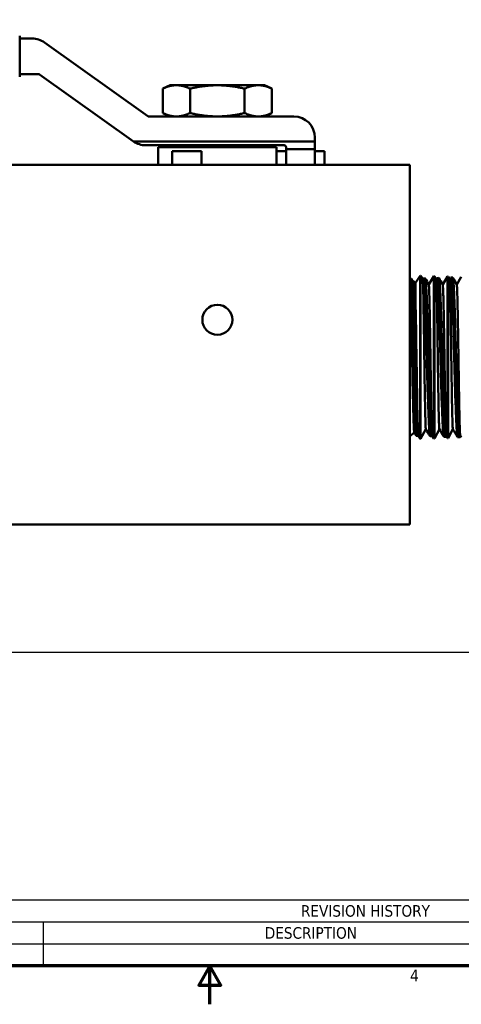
# Model space of a CAD drawing. Header units: inches. Extents: x 0.1 to 17, y 0.3 to 10.7.
# Tile 16 of 74: x 7.5 to 9.8, y 0.3 to 5.4. Entities that reach past the tile are written whole.
import ezdxf

# ---------------------------------------------------------------- set-up
doc = ezdxf.new("R2010")
doc.units = ezdxf.units.IN
doc.header["$LTSCALE"] = 0.5
doc.header["$MEASUREMENT"] = 0
for name, color, linetype, lineweight in [('Border (ANSI)', 7, 'Continuous', 70), ('Dimension (ANSI)', 7, 'Continuous', 25), ('Symbol (ANSI)', 7, 'Continuous', 25), ('Visible (ANSI)', 7, 'Continuous', 50)]:
    doc.layers.add(name, color=color, linetype=linetype, lineweight=lineweight)
doc.styles.add('Note Text (ANSI)', font='tahoma.ttf')
doc.dimstyles.new('Default (ANSI)', dxfattribs={"dimscale": 0.5, "dimtxt": 0.12, "dimasz": 0.098425, "dimexe": 0.125, "dimexo": 0.0625, "dimgap": 0.031496, "dimtad": 0, "dimtih": 1, "dimtoh": 1, "dimrnd": 1e-08, "dimzin": 4, "dimdsep": 46, "dimtxsty": 'Note Text (ANSI)', "dimcen": 0.09, "dimdle": 0.393701, "dimclrd": 256, "dimclre": 256, "dimclrt": 256, "dimadec": 0, "dimazin": 1, "dimtfac": 1, "dimtofl": 0, "dimtmove": 0, "dimatfit": 3, "dimfxl": 1, "dimtolj": 1, "dimtzin": 4, "dimlwd": -1, "dimlwe": -1, "dimarcsym": 0})

# ---------------------------------------------------------------- blocks, each defined once
blk = doc.blocks.new('Borders Default Border')
at = {"layer": 'Border (ANSI)', "flags": 128}
for points in [[(0.5, 1), (0.5, 21), (33.5, 21), (33.5, 1), (0.5, 1)], [(17, 0.6), (17, 1), (16.885, 0.8), (17.115, 0.8), (17, 1)]]:
    blk.add_lwpolyline(points, dxfattribs=at)
at = {"layer": 'Border (ANSI)', "insert": (19.083, 0.84), "char_height": 0.12, "attachment_point": 7, "style": 'Note Text (ANSI)'}
blk.add_mtext('4', dxfattribs=at)
blk = doc.blocks.new('*D6')
at = {"layer": 'Defpoints', "color": 0, "transparency": 16777216}
for p in [(1.2746, 3.3897), (10.8359, 3.0971), (1.2746, 2.1298)]:
    blk.add_point(p, dxfattribs=at)
at = {"layer": 'Dimension (ANSI)', "transparency": 16777216}
for p, q in [((1.2746, 3.3584), (1.2746, 2.0673)), ((10.8359, 3.0659), (10.8359, 2.0673)), ((1.3238, 2.1298), (5.9621, 2.1298)), ((10.7866, 2.1298), (6.1483, 2.1298))]:
    blk.add_line(p, q, dxfattribs=at)
for points in [[(1.3238, 2.138), (1.3238, 2.1216), (1.2746, 2.1298)], [(10.7866, 2.138), (10.7866, 2.1216), (10.8359, 2.1298)]]:
    blk.add_solid(points, dxfattribs=at)
at = {"layer": 'Dimension (ANSI)', "transparency": 16777216, "insert": (5.9778, 2.161), "char_height": 0.06, "attachment_point": 1, "style": 'Note Text (ANSI)'}
blk.add_mtext('\\A1;9.56', dxfattribs=at)
blk = doc.blocks.new('REVISION HISTORY')
at = {"layer": 'Symbol (ANSI)'}
for p, q in [((14.086, 1.686), (23.25, 1.686)), ((14.086, 1.686), (14.086, 1.457)), ((23.25, 1.686), (23.25, 1.457)), ((14.086, 1.457), (23.25, 1.457)), ((14.086, 1.457), (14.086, 1.229)), ((15.267, 1.457), (15.267, 1.229)), ((20.888, 1.457), (20.888, 1.229)), ((22.069, 1.457), (22.069, 1.229)), ((23.25, 1.457), (23.25, 1.229)), ((14.086, 1.229), (23.25, 1.229)), ((14.086, 1.229), (14.086, 1)), ((15.267, 1.229), (15.267, 1)), ((20.888, 1.229), (20.888, 1)), ((22.069, 1.229), (22.069, 1)), ((23.25, 1.229), (23.25, 1)), ((14.086, 1), (23.25, 1))]:
    blk.add_line(p, q, dxfattribs=at)
at = {"layer": 'Symbol (ANSI)', "char_height": 0.12, "attachment_point": 7, "style": 'Note Text (ANSI)'}
for s, insert in [('REVISION HISTORY', (17.948, 1.509)), ('REV', (14.541, 1.283)), ('DESCRIPTION', (17.572, 1.28)), ('DATE', (21.29, 1.283)), ('APPROVED', (22.257, 1.28)), ('0', (14.638, 1.052)), ('3/20/2020', (21.108, 1.039))]:
    blk.add_mtext(s, dxfattribs=dict(at, insert=insert))

msp = doc.modelspace()

# ---------------------------------------------------------------- linework, layer by layer
at = {"layer": 'Visible (ANSI)'}
for p, q in [((7.512, 5.3359), (7.512, 5.1217)), ((7.512, 5.3209), (7.5768, 5.3209)), ((7.6406, 5.3005), (8.1773, 4.9179)), ((7.6088, 5.1367), (7.512, 5.1367)), ((8.1032, 4.7865), (7.6146, 5.1348)), ((8.2934, 5.0783), (8.2553, 5.0606)), ((8.3263, 5.0783), (8.2934, 5.0783)), ((8.5394, 5.0783), (8.3263, 5.0783)), ((8.7524, 5.0783), (8.5394, 5.0783)), ((8.7854, 5.0783), (8.7524, 5.0783)), ((8.7854, 5.0783), (8.8234, 5.0606)), ((8.2553, 5.0606), (8.2553, 4.9338)), ((8.3974, 5.0606), (8.3974, 4.9338)), ((8.6814, 5.0606), (8.6814, 4.9338)), ((8.8234, 5.0606), (8.8234, 4.9338)), ((8.1831, 4.916), (8.9369, 4.916)), ((8.2934, 4.916), (8.2553, 4.9338)), ((8.7854, 4.916), (8.8234, 4.9338)), ((8.1038, 4.786), (9.0469, 4.786)), ((8.8869, 4.766), (8.1671, 4.766)), ((8.4016, 4.7651), (8.4003, 4.766)), ((8.4008, 4.7574), (8.4016, 4.7651)), ((8.4909, 4.756), (8.4016, 4.7651)), ((8.6772, 4.7604), (8.6223, 4.766)), ((8.6772, 4.7604), (8.6778, 4.766)), ((9.0469, 4.806), (9.0469, 4.786)), ((9.0469, 4.7454), (9.0469, 4.786)), ((8.2319, 4.756), (8.8469, 4.756)), ((8.2319, 4.756), (8.2319, 4.6639)), ((8.3038, 4.7354), (8.4575, 4.7354)), ((8.3038, 4.6639), (8.3038, 4.7354)), ((8.4008, 4.7574), (8.3978, 4.756)), ((8.4139, 4.756), (8.4008, 4.7574)), ((8.4575, 4.7354), (8.4575, 4.6639)), ((8.6772, 4.7604), (8.6833, 4.756)), ((8.8469, 4.756), (8.8469, 4.6639)), ((8.8969, 4.7354), (8.8469, 4.7354)), ((8.8969, 4.7454), (8.8969, 4.756)), ((8.8969, 4.6639), (8.8969, 4.7454)), ((8.8969, 4.7454), (9.0469, 4.7454)), ((9.0469, 4.6639), (9.0469, 4.7454)), ((9.0969, 4.7354), (9.0469, 4.7354)), ((9.0969, 4.7354), (9.0969, 4.6639)), ((9.5395, 4.6639), (4.9795, 4.6639)), ((9.5395, 4.6639), (9.5395, 4.5389)), ((9.5395, 2.7939), (9.5395, 4.5389)), ((9.5427, 4.0715), (9.5395, 4.074)), ((9.5427, 4.0715), (9.5485, 4.0717)), ((9.5427, 4.0715), (9.5427, 4.0443)), ((9.5491, 4.0712), (9.5546, 4.0617)), ((9.5699, 4.0502), (9.554, 4.0626)), ((9.5699, 4.0502), (9.5934, 4.0882)), ((9.5699, 4.0502), (9.5699, 3.9402)), ((9.5934, 4.0882), (9.5934, 3.2396)), ((9.5961, 4.0881), (9.5934, 4.0882)), ((9.5961, 4.0881), (9.5961, 3.2397)), ((9.6068, 4.0682), (9.5961, 4.0881)), ((9.6067, 4.0685), (9.6094, 4.0731)), ((9.6099, 4.0736), (9.6199, 4.0739)), ((9.6381, 4.0429), (9.6648, 4.086)), ((9.6648, 4.086), (9.6648, 3.2419)), ((9.6675, 4.0859), (9.6648, 4.086)), ((9.6675, 4.0859), (9.6675, 3.2419)), ((9.677, 4.0683), (9.6675, 4.0859)), ((9.6769, 4.0685), (9.6808, 4.0754)), ((9.6813, 4.0759), (9.6914, 4.0762)), ((9.7109, 4.0429), (9.7362, 4.0838)), ((9.7362, 4.0838), (9.7362, 3.2441)), ((9.7389, 4.0837), (9.7362, 4.0838)), ((9.7389, 4.0837), (9.7389, 3.2442)), ((9.7472, 4.0683), (9.7389, 4.0837)), ((9.747, 4.0686), (9.7522, 4.0776)), ((9.7528, 4.0781), (9.7628, 4.0784)), ((9.7836, 4.0428), (9.8076, 4.0815)), ((9.6236, 3.2908), (9.5961, 3.2397)), ((9.6937, 3.2908), (9.6675, 3.2419)), ((9.7639, 3.2907), (9.7389, 3.2442)), ((9.5638, 3.2729), (9.5395, 3.2538)), ((9.5737, 3.2558), (9.5636, 3.2732)), ((9.5742, 3.2553), (9.5839, 3.255)), ((9.5839, 3.255), (9.5839, 3.2552)), ((9.5839, 3.255), (9.5934, 3.2396)), ((9.5961, 3.2397), (9.5934, 3.2396)), ((9.6456, 3.2531), (9.6557, 3.2528)), ((9.657, 3.2545), (9.6562, 3.2533)), ((9.6568, 3.2548), (9.6648, 3.2419)), ((9.6675, 3.2419), (9.6648, 3.2419)), ((9.7171, 3.2509), (9.7271, 3.2506)), ((9.7297, 3.2546), (9.7276, 3.251)), ((9.7295, 3.2548), (9.7362, 3.2441)), ((9.7389, 3.2442), (9.7362, 3.2441)), ((9.7885, 3.2486), (9.7985, 3.2483)), ((9.8024, 3.2547), (9.7991, 3.2488)), ((9.8023, 3.2549), (9.8076, 3.2463)), ((4.8545, 2.7939), (9.5395, 2.7939))]:
    msp.add_line(p, q, dxfattribs=at)
msp.add_circle((8.5395, 3.8589), 0.078, dxfattribs=at)
for centre, radius, start, end in [((7.5768, 5.2109), 0.11, 54.5136, 90), ((7.6088, 5.1267), 0.01, 54.5136, 90), ((8.1831, 4.926), 0.01, 234.5136, 270), ((8.9369, 4.806), 0.11, 0, 90), ((8.1671, 4.876), 0.11, 234.5136, 234.9032), ((8.1671, 4.876), 0.11, 234.9032, 270), ((8.8869, 4.756), 0.01, 0, 90)]:
    msp.add_arc(centre, radius, start, end, dxfattribs=at)
for points, weights in [([(8.3263, 5.0783), (8.2934, 5.0783), (8.2553, 5.0606)], [1.87889902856, 1.87889902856, 1.74400014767]), ([(8.3974, 5.0606), (8.3593, 5.0783), (8.3263, 5.0783)], [1.74400014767, 1.87889902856, 1.87889902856]), ([(8.3974, 5.0606), (8.4735, 5.0783), (8.5394, 5.0783)], [1.74400014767, 1.87889902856, 1.87889902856]), ([(8.5394, 5.0783), (8.6053, 5.0783), (8.6814, 5.0606)], [1.87889902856, 1.87889902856, 1.74400014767]), ([(8.7524, 5.0783), (8.7195, 5.0783), (8.6814, 5.0606)], [1.87889902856, 1.87889902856, 1.74400014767]), ([(8.8234, 5.0606), (8.7854, 5.0783), (8.7524, 5.0783)], [1.74400014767, 1.87889902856, 1.87889902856]), ([(8.2553, 4.9338), (8.2934, 4.916), (8.3263, 4.916)], [1.74400014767, 1.87889902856, 1.87889902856]), ([(8.3263, 4.916), (8.3593, 4.916), (8.3974, 4.9338)], [1.87889902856, 1.87889902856, 1.74400014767]), ([(8.3974, 4.9338), (8.4735, 4.916), (8.5394, 4.916)], [1.74400014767, 1.87889902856, 1.87889902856]), ([(8.5394, 4.916), (8.6053, 4.916), (8.6814, 4.9338)], [1.87889902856, 1.87889902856, 1.74400014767]), ([(8.6814, 4.9338), (8.7195, 4.916), (8.7524, 4.916)], [1.74400014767, 1.87889902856, 1.87889902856]), ([(8.7524, 4.916), (8.7854, 4.916), (8.8234, 4.9338)], [1.87889902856, 1.87889902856, 1.74400014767])]:
    msp.add_rational_spline(points, weights, degree=2, dxfattribs=at)
for points, knots in [([(8.4781, 4.766), (8.4789, 4.7659), (8.4798, 4.7658), (8.4996, 4.7637), (8.5201, 4.7615), (8.5498, 4.7583), (8.5605, 4.7572), (8.5712, 4.756)], [0.4338479, 0.4338479, 0.4338479, 0.4338479, 0.4407224, 0.4407224, 0.5882673, 0.5882673, 0.6678565, 0.6678565, 0.6678565, 0.6678565]), ([(8.6326, 4.756), (8.6218, 4.7572), (8.6097, 4.7586), (8.5788, 4.7619), (8.5592, 4.7641), (8.5407, 4.766)], [1.5205093, 1.5205093, 1.5205093, 1.5205093, 1.6203679, 1.6203679, 1.7614083, 1.7614083, 1.7614083, 1.7614083]), ([(9.5636, 3.2732), (9.5627, 3.2747), (9.5618, 3.2844), (9.5599, 3.3203), (9.559, 3.3477), (9.557, 3.417), (9.5561, 3.4584), (9.5546, 3.5276), (9.5541, 3.5521), (9.5531, 3.6025), (9.5526, 3.6283), (9.5516, 3.6806), (9.5511, 3.707), (9.5501, 3.7583), (9.5496, 3.7832), (9.5486, 3.8325), (9.5481, 3.8567), (9.5468, 3.9163), (9.546, 3.9492), (9.5447, 3.9913), (9.5443, 4.0041), (9.5435, 4.0264), (9.5431, 4.0358), (9.5427, 4.0443)], [0.804738, 0.804738, 0.804738, 0.804738, 1.154445, 1.154445, 1.536008, 1.536008, 1.921799, 1.921799, 2.12012, 2.12012, 2.318974, 2.318974, 2.520971, 2.520971, 2.717333, 2.717333, 2.922556, 2.922556, 3.252039, 3.252039, 3.420896, 3.420896, 3.582536, 3.582536, 3.582536, 3.582536]), ([(9.5839, 3.2552), (9.5837, 3.2554), (9.5836, 3.2556), (9.5829, 3.2574), (9.5823, 3.2603), (9.5813, 3.268), (9.5809, 3.2723), (9.5801, 3.2811), (9.5798, 3.2853), (9.5789, 3.2987), (9.5783, 3.309), (9.5771, 3.3318), (9.5766, 3.3441), (9.5756, 3.3682), (9.5751, 3.3795), (9.5744, 3.3991), (9.5741, 3.407), (9.5732, 3.431), (9.5727, 3.4477), (9.5717, 3.479), (9.5713, 3.4933), (9.5705, 3.5184), (9.5702, 3.5291), (9.5693, 3.561), (9.5686, 3.5825), (9.5675, 3.6238), (9.5669, 3.6435), (9.5659, 3.6794), (9.5655, 3.6956), (9.5648, 3.7218), (9.5645, 3.7319), (9.5636, 3.7616), (9.5631, 3.7808), (9.5621, 3.8145), (9.5616, 3.8291), (9.5609, 3.8535), (9.5606, 3.8635), (9.5596, 3.8918), (9.559, 3.9094), (9.5579, 3.9415), (9.5573, 3.956), (9.5563, 3.98), (9.5559, 3.9899), (9.5551, 4.0049), (9.5548, 4.0104), (9.554, 4.0257), (9.5534, 4.0345), (9.5524, 4.0479), (9.552, 4.053), (9.5513, 4.0602), (9.5509, 4.0627), (9.55, 4.0688), (9.5494, 4.071), (9.5487, 4.0717), (9.5486, 4.0717), (9.5485, 4.0717)], [-10.643111, -10.643111, -10.643111, -10.643111, -10.603462, -10.603462, -10.450477, -10.450477, -10.329825, -10.329825, -10.242688, -10.242688, -10.077262, -10.077262, -9.92248, -9.92248, -9.799903, -9.799903, -9.721932, -9.721932, -9.569409, -9.569409, -9.448681, -9.448681, -9.361829, -9.361829, -9.193474, -9.193474, -9.042981, -9.042981, -8.919443, -8.919443, -8.841316, -8.841316, -8.689128, -8.689128, -8.56834, -8.56834, -8.481736, -8.481736, -8.316776, -8.316776, -8.16226, -8.16226, -8.039885, -8.039885, -7.961792, -7.961792, -7.809671, -7.809671, -7.688856, -7.688856, -7.602422, -7.602422, -7.437459, -7.437459, -7.40995, -7.40995, -7.40995, -7.40995]), ([(9.5546, 4.0617), (9.556, 4.0592), (9.5574, 4.0542), (9.5605, 4.0377), (9.5624, 4.0235), (9.5652, 3.9963), (9.5661, 3.9865), (9.568, 3.9648), (9.5689, 3.9529), (9.5699, 3.9402)], [0.685489, 0.685489, 0.685489, 0.685489, 0.966988, 0.966988, 1.379368, 1.379368, 1.578698, 1.578698, 1.78498, 1.78498, 1.78498, 1.78498]), ([(9.6234, 3.2911), (9.6232, 3.2914), (9.623, 3.2925), (9.6225, 3.2977), (9.6221, 3.3035), (9.6211, 3.3275), (9.6204, 3.3523), (9.619, 3.4187), (9.6183, 3.4588), (9.6169, 3.544), (9.6163, 3.5924), (9.6152, 3.6671), (9.6149, 3.6925), (9.6142, 3.7428), (9.6138, 3.7676), (9.6131, 3.8163), (9.6128, 3.84), (9.6121, 3.8847), (9.6117, 3.9057), (9.611, 3.9451), (9.6107, 3.9635), (9.6096, 4.0121), (9.609, 4.0363), (9.6077, 4.0621), (9.6073, 4.0674), (9.6068, 4.0683)], [0.807641, 0.807641, 0.807641, 0.807641, 0.913066, 0.913066, 1.100637, 1.100637, 1.470513, 1.470513, 1.871989, 1.871989, 2.310986, 2.310986, 2.534308, 2.534308, 2.757379, 2.757379, 2.983887, 2.983887, 3.20665, 3.20665, 3.43631, 3.43631, 3.88907, 3.88907, 4.223043, 4.223043, 4.223043, 4.223043]), ([(9.6562, 3.2533), (9.656, 3.2529), (9.6558, 3.2527), (9.655, 3.253), (9.6545, 3.2546), (9.6535, 3.2598), (9.6531, 3.2631), (9.6523, 3.2703), (9.652, 3.2737), (9.6511, 3.2849), (9.6505, 3.2939), (9.6493, 3.314), (9.6488, 3.3248), (9.6478, 3.3469), (9.6473, 3.358), (9.6466, 3.3769), (9.6463, 3.3843), (9.6455, 3.407), (9.6449, 3.4231), (9.6439, 3.4533), (9.6435, 3.467), (9.6427, 3.4923), (9.6424, 3.5038), (9.6417, 3.5258), (9.6414, 3.5363), (9.6405, 3.565), (9.64, 3.5836), (9.6391, 3.6181), (9.6386, 3.634), (9.6379, 3.6611), (9.6376, 3.6722), (9.6367, 3.7054), (9.636, 3.7273), (9.6349, 3.7686), (9.6343, 3.7881), (9.6333, 3.8219), (9.6329, 3.8365), (9.6322, 3.8597), (9.6319, 3.8685), (9.631, 3.8944), (9.6305, 3.9108), (9.6295, 3.9384), (9.629, 3.95), (9.6283, 3.9689), (9.628, 3.9767), (9.627, 3.9975), (9.6264, 4.0096), (9.6252, 4.0304), (9.6247, 4.0391), (9.6237, 4.0523), (9.6233, 4.0572), (9.6225, 4.0637), (9.6222, 4.0658), (9.6214, 4.0711), (9.6208, 4.0732), (9.6202, 4.0739), (9.62, 4.074), (9.6199, 4.0739)], [-17.288135, -17.288135, -17.288135, -17.288135, -17.225032, -17.225032, -17.079703, -17.079703, -16.958089, -16.958089, -16.872243, -16.872243, -16.706949, -16.706949, -16.556385, -16.556385, -16.427028, -16.427028, -16.349649, -16.349649, -16.195409, -16.195409, -16.075015, -16.075015, -15.979017, -15.979017, -15.894731, -15.894731, -15.749897, -15.749897, -15.628151, -15.628151, -15.542739, -15.542739, -15.374331, -15.374331, -15.220027, -15.220027, -15.098337, -15.098337, -15.020984, -15.020984, -14.866881, -14.866881, -14.746447, -14.746447, -14.656769, -14.656769, -14.491748, -14.491748, -14.335998, -14.335998, -14.21325, -14.21325, -14.135637, -14.135637, -13.982025, -13.982025, -13.950679, -13.950679, -13.950679, -13.950679]), ([(9.6936, 3.291), (9.6934, 3.2914), (9.6932, 3.2926), (9.6926, 3.2981), (9.6923, 3.304), (9.6916, 3.3202), (9.6912, 3.3305), (9.6905, 3.3555), (9.6902, 3.3701), (9.6895, 3.4029), (9.6891, 3.4209), (9.6884, 3.4603), (9.6881, 3.4819), (9.687, 3.5492), (9.6864, 3.5978), (9.6849, 3.7007), (9.6842, 3.7508), (9.6829, 3.8435), (9.6822, 3.8882), (9.6812, 3.9466), (9.6808, 3.9646), (9.6801, 3.9969), (9.6798, 4.0111), (9.6791, 4.0351), (9.6787, 4.0449), (9.678, 4.0595), (9.6777, 4.0644), (9.6772, 4.0675), (9.6771, 4.0681), (9.677, 4.0683)], [0.683271, 0.683271, 0.683271, 0.683271, 0.813778, 0.813778, 1.030514, 1.030514, 1.246317, 1.246317, 1.466248, 1.466248, 1.681968, 1.681968, 1.904988, 1.904988, 2.34467, 2.34467, 2.821083, 2.821083, 3.341286, 3.341286, 3.605887, 3.605887, 3.87066, 3.87066, 4.138989, 4.138989, 4.403272, 4.403272, 4.495318, 4.495318, 4.495318, 4.495318]), ([(9.7276, 3.251), (9.7271, 3.2501), (9.7266, 3.2505), (9.7255, 3.2542), (9.7249, 3.2578), (9.7239, 3.267), (9.7234, 3.2719), (9.7224, 3.2848), (9.7218, 3.2933), (9.7207, 3.3139), (9.7201, 3.3262), (9.719, 3.3506), (9.7185, 3.362), (9.7175, 3.3882), (9.717, 3.4032), (9.7158, 3.4364), (9.7153, 3.4547), (9.7142, 3.489), (9.7137, 3.5046), (9.7127, 3.539), (9.7122, 3.558), (9.711, 3.5983), (9.7104, 3.6197), (9.7094, 3.6582), (9.7089, 3.6752), (9.7079, 3.7118), (9.7073, 3.7314), (9.7062, 3.7717), (9.7056, 3.7924), (9.7046, 3.8283), (9.7041, 3.8437), (9.7031, 3.876), (9.7025, 3.8928), (9.7014, 3.926), (9.7008, 3.9423), (9.6998, 3.9693), (9.6993, 3.9803), (9.6983, 4.0026), (9.6977, 4.0136), (9.6966, 4.0339), (9.696, 4.043), (9.695, 4.0554), (9.6946, 4.0597), (9.6937, 4.0684), (9.6931, 4.0721), (9.6921, 4.0755), (9.6917, 4.0762), (9.6914, 4.0762)], [-23.89026, -23.89026, -23.89026, -23.89026, -23.744557, -23.744557, -23.579629, -23.579629, -23.45654, -23.45654, -23.30243, -23.30243, -23.13382, -23.13382, -23.002973, -23.002973, -22.853093, -22.853093, -22.688194, -22.688194, -22.558087, -22.558087, -22.407633, -22.407633, -22.242675, -22.242675, -22.112905, -22.112905, -21.962191, -21.962191, -21.797289, -21.797289, -21.668106, -21.668106, -21.516934, -21.516934, -21.352051, -21.352051, -21.223851, -21.223851, -21.071891, -21.071891, -20.90688, -20.90688, -20.798454, -20.798454, -20.637749, -20.637749, -20.533052, -20.533052, -20.533052, -20.533052]), ([(9.7638, 3.291), (9.7635, 3.2914), (9.7633, 3.293), (9.7623, 3.3041), (9.7616, 3.3224), (9.7603, 3.3714), (9.7596, 3.4049), (9.7585, 3.4642), (9.7582, 3.4856), (9.7575, 3.5307), (9.7572, 3.5543), (9.7565, 3.603), (9.7561, 3.6282), (9.7554, 3.6785), (9.7551, 3.7035), (9.7544, 3.7537), (9.754, 3.7788), (9.753, 3.8509), (9.7523, 3.8952), (9.7508, 3.9741), (9.7502, 4.0046), (9.7488, 4.0508), (9.7481, 4.0634), (9.7474, 4.0678), (9.7473, 4.0682), (9.7472, 4.0683)], [0.420125, 0.420125, 0.420125, 0.420125, 0.551135, 0.551135, 0.947763, 0.947763, 1.381091, 1.381091, 1.601492, 1.601492, 1.821962, 1.821962, 2.045503, 2.045503, 2.265695, 2.265695, 2.492373, 2.492373, 2.939585, 2.939585, 3.421253, 3.421253, 3.980041, 3.980041, 4.065434, 4.065434, 4.065434, 4.065434]), ([(9.7991, 3.2488), (9.7988, 3.2483), (9.7985, 3.2482), (9.7976, 3.249), (9.797, 3.2513), (9.796, 3.2584), (9.7955, 3.2627), (9.7945, 3.2738), (9.794, 3.2809), (9.7928, 3.2984), (9.7923, 3.3093), (9.7912, 3.3321), (9.7906, 3.3438), (9.7896, 3.369), (9.7891, 3.3824), (9.788, 3.4132), (9.7874, 3.4308), (9.7864, 3.4645), (9.7859, 3.4801), (9.7848, 3.5137), (9.7843, 3.5317), (9.7832, 3.5708), (9.7826, 3.592), (9.7816, 3.6295), (9.7812, 3.6456), (9.7801, 3.682), (9.7796, 3.7024), (9.7784, 3.7444), (9.7778, 3.766), (9.7768, 3.803), (9.7763, 3.8187), (9.7753, 3.8522), (9.7747, 3.8697), (9.7736, 3.9051), (9.773, 3.9228), (9.7719, 3.9528), (9.7714, 3.9655), (9.7704, 3.9897), (9.7699, 4.0011), (9.7688, 4.0231), (9.7682, 4.0335), (9.7671, 4.0496), (9.7666, 4.0559), (9.7656, 4.0665), (9.7651, 4.0706), (9.764, 4.0768), (9.7634, 4.0784), (9.7628, 4.0784)], [-30.522008, -30.522008, -30.522008, -30.522008, -30.444139, -30.444139, -30.279058, -30.279058, -30.145138, -30.145138, -29.999197, -29.999197, -29.834427, -29.834427, -29.691147, -29.691147, -29.549118, -29.549118, -29.384037, -29.384037, -29.249335, -29.249335, -29.10375, -29.10375, -28.938923, -28.938923, -28.815778, -28.815778, -28.660393, -28.660393, -28.491743, -28.491743, -28.363907, -28.363907, -28.211557, -28.211557, -28.043329, -28.043329, -27.904751, -27.904751, -27.760848, -27.760848, -27.595881, -27.595881, -27.458497, -27.458497, -27.314089, -27.314089, -27.151129, -27.151129, -27.151129, -27.151129]), ([(9.6383, 4.0427), (9.6384, 4.0424), (9.6386, 4.0419), (9.6391, 4.0388), (9.6395, 4.0341), (9.6403, 4.0199), (9.6406, 4.0105), (9.6414, 3.9872), (9.6418, 3.9734), (9.6426, 3.9419), (9.643, 3.9245), (9.6438, 3.8859), (9.6442, 3.8647), (9.6453, 3.7981), (9.6461, 3.7496), (9.6476, 3.6493), (9.6484, 3.5983), (9.6499, 3.5002), (9.6507, 3.4539), (9.6518, 3.3927), (9.6522, 3.3736), (9.6534, 3.3212), (9.6542, 3.2941), (9.6555, 3.2653), (9.656, 3.2582), (9.6566, 3.2552), (9.6567, 3.2549), (9.6568, 3.2548)], [1.402539, 1.402539, 1.402539, 1.402539, 1.468477, 1.468477, 1.659194, 1.659194, 1.850368, 1.850368, 2.043976, 2.043976, 2.234668, 2.234668, 2.431126, 2.431126, 2.817971, 2.817971, 3.208742, 3.208742, 3.605894, 3.605894, 3.808018, 3.808018, 4.219796, 4.219796, 4.494458, 4.494458, 4.543499, 4.543499, 4.543499, 4.543499]), ([(9.711, 4.0426), (9.7113, 4.0422), (9.7115, 4.0409), (9.7121, 4.0351), (9.7125, 4.029), (9.7133, 4.0124), (9.7137, 4.0018), (9.7145, 3.9763), (9.7149, 3.9613), (9.7157, 3.9278), (9.716, 3.9096), (9.7168, 3.8694), (9.7172, 3.8475), (9.7184, 3.779), (9.7191, 3.7298), (9.7207, 3.6291), (9.7214, 3.5783), (9.723, 3.4814), (9.7237, 3.4363), (9.7249, 3.3773), (9.7253, 3.3591), (9.7261, 3.3265), (9.7264, 3.3123), (9.7272, 3.288), (9.7276, 3.2781), (9.7284, 3.264), (9.7287, 3.2594), (9.7292, 3.2558), (9.7294, 3.2551), (9.7295, 3.2548)], [1.176143, 1.176143, 1.176143, 1.176143, 1.29348, 1.29348, 1.485185, 1.485185, 1.67583, 1.67583, 1.870484, 1.870484, 2.060824, 2.060824, 2.258309, 2.258309, 2.646087, 2.646087, 3.038958, 3.038958, 3.43888, 3.43888, 3.6427, 3.6427, 3.846354, 3.846354, 4.053257, 4.053257, 4.241609, 4.241609, 4.325994, 4.325994, 4.325994, 4.325994]), ([(9.7838, 4.0426), (9.7841, 4.042), (9.7845, 4.0395), (9.7852, 4.0303), (9.7856, 4.023), (9.7864, 4.0038), (9.7868, 3.9922), (9.7875, 3.9644), (9.7879, 3.9483), (9.7891, 3.8951), (9.7899, 3.8531), (9.7914, 3.7608), (9.7922, 3.711), (9.7937, 3.61), (9.7945, 3.5595), (9.7956, 3.4881), (9.796, 3.4651), (9.7972, 3.3986), (9.798, 3.3598), (9.7991, 3.3142), (9.7995, 3.3012), (9.8003, 3.2796), (9.8007, 3.2711), (9.8015, 3.2593), (9.8018, 3.2559), (9.8022, 3.255), (9.8023, 3.2549), (9.8023, 3.2549)], [0.94454, 0.94454, 0.94454, 0.94454, 1.112055, 1.112055, 1.303447, 1.303447, 1.492314, 1.492314, 1.686551, 1.686551, 2.069396, 2.069396, 2.455888, 2.455888, 2.848542, 2.848542, 3.048452, 3.048452, 3.456012, 3.456012, 3.657033, 3.657033, 3.862564, 3.862564, 4.063167, 4.063167, 4.074319, 4.074319, 4.074319, 4.074319]), ([(9.5699, 3.9402), (9.57, 3.9336), (9.5702, 3.9268), (9.5707, 3.9011), (9.5711, 3.8807), (9.5719, 3.8378), (9.5723, 3.8154), (9.573, 3.7679), (9.5734, 3.7428), (9.5746, 3.6673), (9.5754, 3.6161), (9.5769, 3.517), (9.5777, 3.4698), (9.5792, 3.3854), (9.58, 3.3491), (9.5813, 3.3013), (9.5818, 3.2858), (9.5828, 3.2637), (9.5834, 3.2571), (9.5839, 3.2552)], [2.336071, 2.336071, 2.336071, 2.336071, 2.410227, 2.410227, 2.606264, 2.606264, 2.797888, 2.797888, 2.996773, 2.996773, 3.387182, 3.387182, 3.782725, 3.782725, 4.185367, 4.185367, 4.464172, 4.464172, 4.740615, 4.740615, 4.740615, 4.740615])]:
    msp.add_open_spline(points, degree=3, knots=knots, dxfattribs=at)
for points in [[(9.6122, 4.0653), (9.6113, 4.0722), (9.6103, 4.0748), (9.6094, 4.0731)], [(9.617, 3.9962), (9.6154, 4.03), (9.6138, 4.0538), (9.6122, 4.0653)], [(9.6205, 4.0735), (9.6264, 4.0632), (9.6324, 4.0529), (9.6383, 4.0427)], [(9.6844, 4.061), (9.6832, 4.0726), (9.682, 4.0774), (9.6808, 4.0754)], [(9.6892, 3.9809), (9.6876, 4.0181), (9.686, 4.0456), (9.6844, 4.061)], [(9.6919, 4.0757), (9.6983, 4.0647), (9.7047, 4.0537), (9.711, 4.0426)], [(9.7566, 4.0548), (9.7552, 4.0724), (9.7537, 4.0801), (9.7522, 4.0776)], [(9.7614, 3.9641), (9.7598, 4.0044), (9.7582, 4.0355), (9.7566, 4.0548)], [(9.7633, 4.0779), (9.7702, 4.0662), (9.777, 4.0544), (9.7838, 4.0426)], [(9.5448, 4.0097), (9.5441, 4.0232), (9.5434, 4.0346), (9.5427, 4.0438)], [(9.5496, 3.8905), (9.548, 3.9383), (9.5464, 3.9793), (9.5448, 4.0097)], [(9.6218, 3.8682), (9.6202, 3.9184), (9.6186, 3.9623), (9.617, 3.9962)], [(9.694, 3.8448), (9.6924, 3.8971), (9.6908, 3.9438), (9.6892, 3.9809)], [(9.7662, 3.8202), (9.7646, 3.8744), (9.763, 3.9238), (9.7614, 3.9641)], [(9.5545, 3.7312), (9.5529, 3.788), (9.5513, 3.8427), (9.5496, 3.8905)], [(9.6267, 3.7041), (9.6251, 3.7617), (9.6234, 3.8181), (9.6218, 3.8682)], [(9.6989, 3.6766), (9.6972, 3.7348), (9.6956, 3.7925), (9.694, 3.8448)], [(9.771, 3.6487), (9.7694, 3.7072), (9.7678, 3.7661), (9.7662, 3.8202)], [(9.5593, 3.5599), (9.5577, 3.6156), (9.5561, 3.6744), (9.5545, 3.7312)], [(9.6315, 3.5328), (9.6299, 3.5877), (9.6283, 3.6465), (9.6267, 3.7041)], [(9.7037, 3.506), (9.7021, 3.5598), (9.7005, 3.6184), (9.6989, 3.6766)], [(9.7759, 3.4797), (9.7743, 3.5321), (9.7727, 3.5902), (9.771, 3.6487)], [(9.5641, 3.4069), (9.5625, 3.4516), (9.5609, 3.5042), (9.5593, 3.5599)], [(9.6363, 3.3845), (9.6347, 3.427), (9.6331, 3.4779), (9.6315, 3.5328)], [(9.7085, 3.3632), (9.7069, 3.4032), (9.7053, 3.4522), (9.7037, 3.506)], [(9.7807, 3.3431), (9.7791, 3.3803), (9.7775, 3.4272), (9.7759, 3.4797)], [(9.5689, 3.2991), (9.5673, 3.3251), (9.5657, 3.3621), (9.5641, 3.4069)], [(9.6411, 3.2855), (9.6395, 3.308), (9.6379, 3.342), (9.6363, 3.3845)], [(9.7133, 3.2735), (9.7117, 3.2925), (9.7101, 3.3233), (9.7085, 3.3632)], [(9.7855, 3.2631), (9.7839, 3.2784), (9.7823, 3.3059), (9.7807, 3.3431)], [(9.5737, 3.2557), (9.5721, 3.2582), (9.5705, 3.2731), (9.5689, 3.2991)], [(9.645, 3.2537), (9.6378, 3.2662), (9.6306, 3.2786), (9.6234, 3.2911)], [(9.6456, 3.2531), (9.6441, 3.2532), (9.6426, 3.2642), (9.6411, 3.2855)], [(9.7164, 3.2516), (9.7088, 3.2647), (9.7012, 3.2779), (9.6936, 3.291)], [(9.7878, 3.2494), (9.7798, 3.2633), (9.7718, 3.2771), (9.7638, 3.291)], [(9.5742, 3.2553), (9.574, 3.2553), (9.5739, 3.2555), (9.5737, 3.2557)], [(9.7171, 3.2509), (9.7158, 3.251), (9.7145, 3.2586), (9.7133, 3.2735)], [(9.7885, 3.2487), (9.7875, 3.2487), (9.7865, 3.2536), (9.7855, 3.2631)]]:
    msp.add_open_spline(points, degree=3, dxfattribs=at)

# ---------------------------------------------------------------- block references
at = {"xscale": 0.5, "yscale": 0.5, "zscale": 0.5}
msp.add_blockref('Borders Default Border', (0, 0), dxfattribs=at)
at = {"layer": 'Symbol (ANSI)', "xscale": 0.5, "yscale": 0.5, "zscale": 0.5}
msp.add_blockref('REVISION HISTORY', (0, 0), dxfattribs=at)

# ---------------------------------------------------------------- dimensions: what is measured, and where the dimension line sits
at = {"layer": 'Dimension (ANSI)'}
dim = msp.add_linear_dim(base=(1.2746, 2.1298), p1=(10.8359, 3.0971), p2=(1.2746, 3.3897), angle=180, dimstyle='Default (ANSI)', override={"dimgap": 0.031496, "dimtih": 0, "dimtoh": 0, "dimdec": 2, "dimtol": 0, "dimlim": 0, "dimtp": 0, "dimtm": 0, "dimtdec": 2, "dimatfit": 1}, dxfattribs=at)
dim.commit()
dim.dimension.update_dxf_attribs({"geometry": '*D6', "text_midpoint": (6.0552, 2.1298), "dimtype": 160})

doc.saveas('drawing.dxf')
